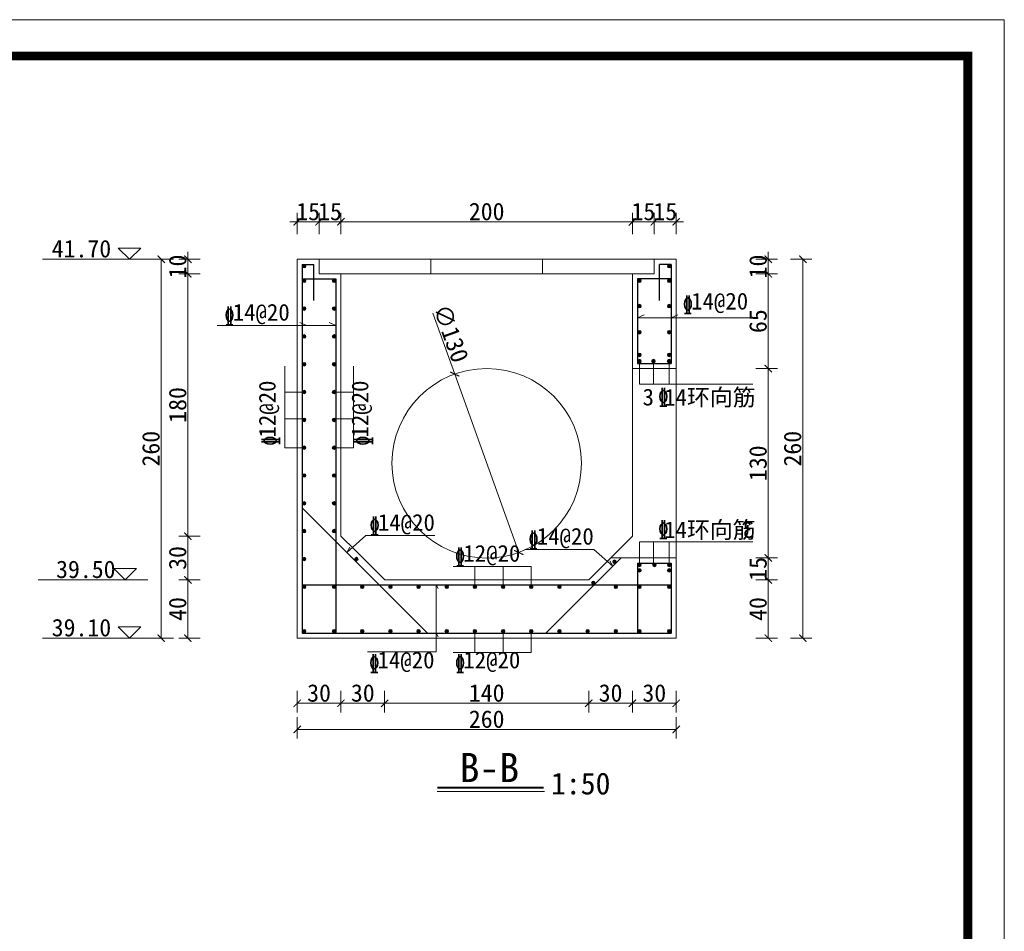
# Model space of a CAD drawing. Extents: x -13074 to 1448651, y 3648755 to 8081248.
# Tile 133 of 173: x 562943 to 563078, y 3858657 to 3858782. Entities that reach past the tile are written whole.
import ezdxf

# ---------------------------------------------------------------- set-up
doc = ezdxf.new("R2010")
doc.units = 0
doc.header["$PDMODE"] = 32
doc.header["$PDSIZE"] = 0.2
doc.layers.get('0').update_dxf_attribs({"linetype": 'CONTINUOUS'})
doc.layers.get('Defpoints').update_dxf_attribs({"linetype": 'CONTINUOUS'})
for name, color, linetype, lineweight in [('0.09标注线', 3, 'CONTINUOUS', 9), ('0.13填充', 8, 'CONTINUOUS', 9), ('0.30粗线', 7, 'CONTINUOUS', 30), ('0.30红', 1, 'CONTINUOUS', 30), ('SHEET', 1, 'CONTINUOUS', 15), ('文字', 7, 'CONTINUOUS', 15), ('新建路', 7, 'CONTINUOUS', 40)]:
    doc.layers.add(name, color=color, linetype=linetype, lineweight=lineweight)
doc.styles.add('-仿宋_GB2312', font='FangSong_GB2312.ttf')
doc.styles.add('CHX-1', font='tssdeng.shx', dxfattribs={"width": 0.7, "height": 300, "bigfont": 'atssdchn.shx'})
doc.dimstyles.new('zzzz STANDARD', dxfattribs={"dimtxt": 2.3, "dimasz": 1, "dimexe": 1.25, "dimexo": 1.5, "dimgap": 0.2, "dimtad": 1, "dimdec": 0, "dimlfac": 10, "dimzin": 0, "dimdsep": 46, "dimtxsty": '-仿宋_GB2312', "dimblk": 'ARCHTICK', "dimcen": 0.09, "dimadec": 0, "dimazin": 0, "dimtfac": 1, "dimtdec": 0, "dimtix": 1, "dimtmove": 2, "dimatfit": 3, "dimfxl": 1.7, "dimfxlon": 1, "dimtolj": 1, "dimtzin": 0, "dimlwd": 9, "dimlwe": 9, "dimarcsym": 0})

# ---------------------------------------------------------------- blocks, each defined once
blk = doc.blocks.new('_ARCHTICK')
at = {"color": 0, "linetype": 'ByBlock', "const_width": 0.15}
blk.add_lwpolyline([(-0.5, -0.5), (0.5, 0.5)], dxfattribs=at)
blk = doc.blocks.new('*D3068')
at = {"layer": 'Defpoints', "color": 0, "linetype": 'Continuous', "lineweight": 13}
for p in [(562981.02, 3858749.62), (562966.02, 3858747.62), (562984.02, 3858747.62)]:
    blk.add_point(p, dxfattribs=at)
at = {"layer": '新建路', "color": 0, "linetype": 'Continuous', "lineweight": 9}
for p, q in [((562966.02, 3858749.62), (562966.02, 3858750.62)), ((562967.72, 3858749.62), (562964.77, 3858749.62)), ((562966.02, 3858749.62), (562966.02, 3858747.62)), ((562967.72, 3858747.62), (562964.77, 3858747.62)), ((562966.02, 3858747.62), (562966.02, 3858746.62))]:
    blk.add_line(p, q, dxfattribs=at)
for p, rotation in [((562966.02, 3858749.62), 270), ((562966.02, 3858747.62), 90)]:
    blk.add_blockref('_ARCHTICK', p, dxfattribs=dict(at, rotation=rotation))
at = {"layer": '新建路', "color": 0, "linetype": 'Continuous', "lineweight": 13, "insert": (562964.62, 3858748.62), "char_height": 2.4, "attachment_point": 5, "rotation": 90, "style": '-仿宋_GB2312'}
blk.add_mtext('\\A1;10', dxfattribs=at)
blk = doc.blocks.new('*D3069')
at = {"layer": 'Defpoints', "color": 0, "linetype": 'Continuous', "lineweight": 13}
for p in [(562984.02, 3858747.62), (562966.02, 3858711.62), (562987.02, 3858711.62)]:
    blk.add_point(p, dxfattribs=at)
at = {"layer": '新建路', "color": 0, "linetype": 'Continuous', "lineweight": 9}
for p, q in [((562967.72, 3858747.62), (562964.77, 3858747.62)), ((562966.02, 3858747.62), (562966.02, 3858711.62)), ((562967.72, 3858711.62), (562964.77, 3858711.62))]:
    blk.add_line(p, q, dxfattribs=at)
for p, rotation in [((562966.02, 3858747.62), 90), ((562966.02, 3858711.62), 270)]:
    blk.add_blockref('_ARCHTICK', p, dxfattribs=dict(at, rotation=rotation))
at = {"layer": '新建路', "color": 0, "linetype": 'Continuous', "lineweight": 13, "insert": (562964.62, 3858729.62), "char_height": 2.4, "attachment_point": 5, "rotation": 90, "style": '-仿宋_GB2312'}
blk.add_mtext('\\A1;180', dxfattribs=at)
blk = doc.blocks.new('*D3070')
at = {"layer": 'Defpoints', "color": 0, "linetype": 'Continuous', "lineweight": 13}
for p in [(562987.02, 3858711.62), (562966.02, 3858705.62), (562993.02, 3858705.62)]:
    blk.add_point(p, dxfattribs=at)
at = {"layer": '新建路', "color": 0, "linetype": 'Continuous', "lineweight": 9}
for p, q in [((562967.72, 3858711.62), (562964.77, 3858711.62)), ((562966.02, 3858711.62), (562966.02, 3858705.62)), ((562967.72, 3858705.62), (562964.77, 3858705.62))]:
    blk.add_line(p, q, dxfattribs=at)
for p, rotation in [((562966.02, 3858711.62), 90), ((562966.02, 3858705.62), 270)]:
    blk.add_blockref('_ARCHTICK', p, dxfattribs=dict(at, rotation=rotation))
at = {"layer": '新建路', "color": 0, "linetype": 'Continuous', "lineweight": 13, "insert": (562964.62, 3858708.62), "char_height": 2.4, "attachment_point": 5, "rotation": 90, "style": '-仿宋_GB2312'}
blk.add_mtext('\\A1;30', dxfattribs=at)
blk = doc.blocks.new('*D3071')
at = {"layer": 'Defpoints', "color": 0, "linetype": 'Continuous', "lineweight": 13}
for p in [(562993.02, 3858705.62), (562966.02, 3858697.62), (562981.02, 3858697.62)]:
    blk.add_point(p, dxfattribs=at)
at = {"layer": '新建路', "color": 0, "linetype": 'Continuous', "lineweight": 9}
for p, q in [((562967.72, 3858705.62), (562964.77, 3858705.62)), ((562966.02, 3858705.62), (562966.02, 3858697.62)), ((562967.72, 3858697.62), (562964.77, 3858697.62))]:
    blk.add_line(p, q, dxfattribs=at)
for p, rotation in [((562966.02, 3858705.62), 90), ((562966.02, 3858697.62), 270)]:
    blk.add_blockref('_ARCHTICK', p, dxfattribs=dict(at, rotation=rotation))
at = {"layer": '新建路', "color": 0, "linetype": 'Continuous', "lineweight": 13, "insert": (562964.62, 3858701.62), "char_height": 2.4, "attachment_point": 5, "rotation": 90, "style": '-仿宋_GB2312'}
blk.add_mtext('\\A1;40', dxfattribs=at)
blk = doc.blocks.new('*D3073')
at = {"layer": 'Defpoints', "color": 0, "linetype": 'Continuous', "lineweight": 13}
for p in [(563027.02, 3858711.62), (563033.02, 3858697.62), (563027.02, 3858688.68)]:
    blk.add_point(p, dxfattribs=at)
at = {"layer": '新建路', "color": 0, "linetype": 'Continuous', "lineweight": 9}
for p, q in [((563027.02, 3858690.38), (563027.02, 3858687.43)), ((563033.02, 3858690.38), (563033.02, 3858687.43)), ((563033.02, 3858688.68), (563027.02, 3858688.68))]:
    blk.add_line(p, q, dxfattribs=at)
at = {"layer": '新建路', "color": 0, "linetype": 'Continuous', "lineweight": 9, "rotation": 180}
blk.add_blockref('_ARCHTICK', (563027.02, 3858688.68), dxfattribs=at)
at = {"layer": '新建路', "color": 0, "linetype": 'Continuous', "lineweight": 9}
blk.add_blockref('_ARCHTICK', (563033.02, 3858688.68), dxfattribs=at)
at = {"layer": '新建路', "color": 0, "linetype": 'Continuous', "lineweight": 13, "insert": (563030.02, 3858690.08), "char_height": 2.4, "attachment_point": 5, "style": '-仿宋_GB2312'}
blk.add_mtext('\\A1;30', dxfattribs=at)
blk = doc.blocks.new('*D3074')
at = {"layer": 'Defpoints', "color": 0, "linetype": 'Continuous', "lineweight": 13}
for p in [(563027.02, 3858711.62), (563021.02, 3858705.62), (563021.02, 3858688.68)]:
    blk.add_point(p, dxfattribs=at)
at = {"layer": '新建路', "color": 0, "linetype": 'Continuous', "lineweight": 9}
for p, q in [((563021.02, 3858690.38), (563021.02, 3858687.43)), ((563027.02, 3858690.38), (563027.02, 3858687.43)), ((563027.02, 3858688.68), (563021.02, 3858688.68))]:
    blk.add_line(p, q, dxfattribs=at)
at = {"layer": '新建路', "color": 0, "linetype": 'Continuous', "lineweight": 9, "rotation": 180}
blk.add_blockref('_ARCHTICK', (563021.02, 3858688.68), dxfattribs=at)
at = {"layer": '新建路', "color": 0, "linetype": 'Continuous', "lineweight": 9}
blk.add_blockref('_ARCHTICK', (563027.02, 3858688.68), dxfattribs=at)
at = {"layer": '新建路', "color": 0, "linetype": 'Continuous', "lineweight": 13, "insert": (563024.02, 3858690.08), "char_height": 2.4, "attachment_point": 5, "style": '-仿宋_GB2312'}
blk.add_mtext('\\A1;30', dxfattribs=at)
blk = doc.blocks.new('*D3075')
at = {"layer": 'Defpoints', "color": 0, "linetype": 'Continuous', "lineweight": 13}
for p in [(562993.02, 3858705.62), (563021.02, 3858705.62), (562993.02, 3858688.68)]:
    blk.add_point(p, dxfattribs=at)
at = {"layer": '新建路', "color": 0, "linetype": 'Continuous', "lineweight": 9}
for p, q in [((562993.02, 3858690.38), (562993.02, 3858687.43)), ((563021.02, 3858690.38), (563021.02, 3858687.43)), ((563021.02, 3858688.68), (562993.02, 3858688.68))]:
    blk.add_line(p, q, dxfattribs=at)
at = {"layer": '新建路', "color": 0, "linetype": 'Continuous', "lineweight": 9, "rotation": 180}
blk.add_blockref('_ARCHTICK', (562993.02, 3858688.68), dxfattribs=at)
at = {"layer": '新建路', "color": 0, "linetype": 'Continuous', "lineweight": 9}
blk.add_blockref('_ARCHTICK', (563021.02, 3858688.68), dxfattribs=at)
at = {"layer": '新建路', "color": 0, "linetype": 'Continuous', "lineweight": 13, "insert": (563007.02, 3858690.08), "char_height": 2.4, "attachment_point": 5, "style": '-仿宋_GB2312'}
blk.add_mtext('\\A1;140', dxfattribs=at)
blk = doc.blocks.new('*D3076')
at = {"layer": 'Defpoints', "color": 0, "linetype": 'Continuous', "lineweight": 13}
for p in [(562987.02, 3858711.62), (562993.02, 3858705.62), (562987.02, 3858688.68)]:
    blk.add_point(p, dxfattribs=at)
at = {"layer": '新建路', "color": 0, "linetype": 'Continuous', "lineweight": 9}
for p, q in [((562987.02, 3858690.38), (562987.02, 3858687.43)), ((562993.02, 3858690.38), (562993.02, 3858687.43)), ((562993.02, 3858688.68), (562987.02, 3858688.68))]:
    blk.add_line(p, q, dxfattribs=at)
at = {"layer": '新建路', "color": 0, "linetype": 'Continuous', "lineweight": 9, "rotation": 180}
blk.add_blockref('_ARCHTICK', (562987.02, 3858688.68), dxfattribs=at)
at = {"layer": '新建路', "color": 0, "linetype": 'Continuous', "lineweight": 9}
blk.add_blockref('_ARCHTICK', (562993.02, 3858688.68), dxfattribs=at)
at = {"layer": '新建路', "color": 0, "linetype": 'Continuous', "lineweight": 13, "insert": (562990.02, 3858690.08), "char_height": 2.4, "attachment_point": 5, "style": '-仿宋_GB2312'}
blk.add_mtext('\\A1;30', dxfattribs=at)
blk = doc.blocks.new('*D3077')
at = {"layer": 'Defpoints', "color": 0, "linetype": 'Continuous', "lineweight": 13}
for p in [(562987.02, 3858711.62), (562981.02, 3858697.62), (562981.02, 3858688.68)]:
    blk.add_point(p, dxfattribs=at)
at = {"layer": '新建路', "color": 0, "linetype": 'Continuous', "lineweight": 9}
for p, q in [((562981.02, 3858690.38), (562981.02, 3858687.43)), ((562987.02, 3858690.38), (562987.02, 3858687.43)), ((562987.02, 3858688.68), (562981.02, 3858688.68))]:
    blk.add_line(p, q, dxfattribs=at)
at = {"layer": '新建路', "color": 0, "linetype": 'Continuous', "lineweight": 9, "rotation": 180}
blk.add_blockref('_ARCHTICK', (562981.02, 3858688.68), dxfattribs=at)
at = {"layer": '新建路', "color": 0, "linetype": 'Continuous', "lineweight": 9}
blk.add_blockref('_ARCHTICK', (562987.02, 3858688.68), dxfattribs=at)
at = {"layer": '新建路', "color": 0, "linetype": 'Continuous', "lineweight": 13, "insert": (562984.02, 3858690.08), "char_height": 2.4, "attachment_point": 5, "style": '-仿宋_GB2312'}
blk.add_mtext('\\A1;30', dxfattribs=at)
blk = doc.blocks.new('*D3078')
at = {"layer": 'Defpoints', "color": 0, "linetype": 'Continuous', "lineweight": 13}
for p in [(562981.02, 3858697.62), (563033.02, 3858697.62), (563033.02, 3858685.09)]:
    blk.add_point(p, dxfattribs=at)
at = {"layer": '新建路', "color": 0, "linetype": 'Continuous', "lineweight": 9}
for p, q in [((562981.02, 3858686.79), (562981.02, 3858683.84)), ((563033.02, 3858686.79), (563033.02, 3858683.84)), ((562981.02, 3858685.09), (563033.02, 3858685.09))]:
    blk.add_line(p, q, dxfattribs=at)
at = {"layer": '新建路', "color": 0, "linetype": 'Continuous', "lineweight": 9, "rotation": 180}
blk.add_blockref('_ARCHTICK', (562981.02, 3858685.09), dxfattribs=at)
at = {"layer": '新建路', "color": 0, "linetype": 'Continuous', "lineweight": 9}
blk.add_blockref('_ARCHTICK', (563033.02, 3858685.09), dxfattribs=at)
at = {"layer": '新建路', "color": 0, "linetype": 'Continuous', "lineweight": 13, "insert": (563007.02, 3858686.49), "char_height": 2.4, "attachment_point": 5, "style": '-仿宋_GB2312'}
blk.add_mtext('\\A1;260', dxfattribs=at)
blk = doc.blocks.new('*D3079')
at = {"layer": 'Defpoints', "color": 0, "linetype": 'Continuous', "lineweight": 13}
for p in [(563030.02, 3858754.75), (563030.02, 3858749.62), (563033.02, 3858749.62)]:
    blk.add_point(p, dxfattribs=at)
at = {"layer": '新建路', "color": 0, "linetype": 'Continuous', "lineweight": 9}
for p, q in [((563030.02, 3858753.05), (563030.02, 3858756)), ((563033.02, 3858753.05), (563033.02, 3858756)), ((563030.02, 3858754.75), (563029.02, 3858754.75)), ((563033.02, 3858754.75), (563030.02, 3858754.75)), ((563033.02, 3858754.75), (563034.02, 3858754.75))]:
    blk.add_line(p, q, dxfattribs=at)
blk.add_blockref('_ARCHTICK', (563030.02, 3858754.75), dxfattribs=at)
at = {"layer": '新建路', "color": 0, "linetype": 'Continuous', "lineweight": 9, "rotation": 180}
blk.add_blockref('_ARCHTICK', (563033.02, 3858754.75), dxfattribs=at)
at = {"layer": '新建路', "color": 0, "linetype": 'Continuous', "lineweight": 13, "insert": (563031.52, 3858756.15), "char_height": 2.4, "attachment_point": 5, "style": '-仿宋_GB2312'}
blk.add_mtext('\\A1;15', dxfattribs=at)
blk = doc.blocks.new('*D3080')
at = {"layer": 'Defpoints', "color": 0, "linetype": 'Continuous', "lineweight": 13}
for p in [(563027.02, 3858754.75), (563030.02, 3858749.62), (563027.02, 3858747.62)]:
    blk.add_point(p, dxfattribs=at)
at = {"layer": '新建路', "color": 0, "linetype": 'Continuous', "lineweight": 9}
for p, q in [((563027.02, 3858753.05), (563027.02, 3858756)), ((563030.02, 3858753.05), (563030.02, 3858756)), ((563027.02, 3858754.75), (563026.02, 3858754.75)), ((563030.02, 3858754.75), (563027.02, 3858754.75)), ((563030.02, 3858754.75), (563031.02, 3858754.75))]:
    blk.add_line(p, q, dxfattribs=at)
blk.add_blockref('_ARCHTICK', (563027.02, 3858754.75), dxfattribs=at)
at = {"layer": '新建路', "color": 0, "linetype": 'Continuous', "lineweight": 9, "rotation": 180}
blk.add_blockref('_ARCHTICK', (563030.02, 3858754.75), dxfattribs=at)
at = {"layer": '新建路', "color": 0, "linetype": 'Continuous', "lineweight": 13, "insert": (563028.52, 3858756.15), "char_height": 2.4, "attachment_point": 5, "style": '-仿宋_GB2312'}
blk.add_mtext('\\A1;15', dxfattribs=at)
blk = doc.blocks.new('*D3081')
at = {"layer": 'Defpoints', "color": 0, "linetype": 'Continuous', "lineweight": 13}
for p in [(562987.02, 3858754.75), (562987.02, 3858747.62), (563027.02, 3858747.62)]:
    blk.add_point(p, dxfattribs=at)
at = {"layer": '新建路', "color": 0, "linetype": 'Continuous', "lineweight": 9}
for p, q in [((562987.02, 3858753.05), (562987.02, 3858756)), ((563027.02, 3858753.05), (563027.02, 3858756)), ((563027.02, 3858754.75), (562987.02, 3858754.75))]:
    blk.add_line(p, q, dxfattribs=at)
at = {"layer": '新建路', "color": 0, "linetype": 'Continuous', "lineweight": 9, "rotation": 180}
blk.add_blockref('_ARCHTICK', (562987.02, 3858754.75), dxfattribs=at)
at = {"layer": '新建路', "color": 0, "linetype": 'Continuous', "lineweight": 9}
blk.add_blockref('_ARCHTICK', (563027.02, 3858754.75), dxfattribs=at)
at = {"layer": '新建路', "color": 0, "linetype": 'Continuous', "lineweight": 13, "insert": (563007.02, 3858756.15), "char_height": 2.4, "attachment_point": 5, "style": '-仿宋_GB2312'}
blk.add_mtext('\\A1;200', dxfattribs=at)
blk = doc.blocks.new('*D3082')
at = {"layer": 'Defpoints', "color": 0, "linetype": 'Continuous', "lineweight": 13}
for p in [(562984.02, 3858754.75), (562984.02, 3858749.62), (562987.02, 3858747.62)]:
    blk.add_point(p, dxfattribs=at)
at = {"layer": '新建路', "color": 0, "linetype": 'Continuous', "lineweight": 9}
for p, q in [((562984.02, 3858753.05), (562984.02, 3858756)), ((562987.02, 3858753.05), (562987.02, 3858756)), ((562984.02, 3858754.75), (562983.02, 3858754.75)), ((562987.02, 3858754.75), (562984.02, 3858754.75)), ((562987.02, 3858754.75), (562988.02, 3858754.75))]:
    blk.add_line(p, q, dxfattribs=at)
blk.add_blockref('_ARCHTICK', (562984.02, 3858754.75), dxfattribs=at)
at = {"layer": '新建路', "color": 0, "linetype": 'Continuous', "lineweight": 9, "rotation": 180}
blk.add_blockref('_ARCHTICK', (562987.02, 3858754.75), dxfattribs=at)
at = {"layer": '新建路', "color": 0, "linetype": 'Continuous', "lineweight": 13, "insert": (562985.52, 3858756.15), "char_height": 2.4, "attachment_point": 5, "style": '-仿宋_GB2312'}
blk.add_mtext('\\A1;15', dxfattribs=at)
blk = doc.blocks.new('*D3083')
at = {"layer": 'Defpoints', "color": 0, "linetype": 'Continuous', "lineweight": 13}
for p in [(562981.02, 3858754.75), (562981.02, 3858749.62), (562984.02, 3858749.62)]:
    blk.add_point(p, dxfattribs=at)
at = {"layer": '新建路', "color": 0, "linetype": 'Continuous', "lineweight": 9}
for p, q in [((562981.02, 3858753.05), (562981.02, 3858756)), ((562984.02, 3858753.05), (562984.02, 3858756)), ((562981.02, 3858754.75), (562980.02, 3858754.75)), ((562984.02, 3858754.75), (562981.02, 3858754.75)), ((562984.02, 3858754.75), (562985.02, 3858754.75))]:
    blk.add_line(p, q, dxfattribs=at)
blk.add_blockref('_ARCHTICK', (562981.02, 3858754.75), dxfattribs=at)
at = {"layer": '新建路', "color": 0, "linetype": 'Continuous', "lineweight": 9, "rotation": 180}
blk.add_blockref('_ARCHTICK', (562984.02, 3858754.75), dxfattribs=at)
at = {"layer": '新建路', "color": 0, "linetype": 'Continuous', "lineweight": 13, "insert": (562982.52, 3858756.15), "char_height": 2.4, "attachment_point": 5, "style": '-仿宋_GB2312'}
blk.add_mtext('\\A1;15', dxfattribs=at)
blk = doc.blocks.new('*D3084')
at = {"layer": 'Defpoints', "color": 0, "linetype": 'Continuous', "lineweight": 13}
for p in [(563033.02, 3858749.62), (563030.02, 3858747.62), (563045.66, 3858747.62)]:
    blk.add_point(p, dxfattribs=at)
at = {"layer": '新建路', "color": 0, "linetype": 'Continuous', "lineweight": 9}
for p, q in [((563045.66, 3858749.62), (563045.66, 3858750.62)), ((563043.96, 3858749.62), (563046.91, 3858749.62)), ((563045.66, 3858749.62), (563045.66, 3858747.62)), ((563043.96, 3858747.62), (563046.91, 3858747.62)), ((563045.66, 3858747.62), (563045.66, 3858746.62))]:
    blk.add_line(p, q, dxfattribs=at)
for p, rotation in [((563045.66, 3858749.62), 270), ((563045.66, 3858747.62), 90)]:
    blk.add_blockref('_ARCHTICK', p, dxfattribs=dict(at, rotation=rotation))
at = {"layer": '新建路', "color": 0, "linetype": 'Continuous', "lineweight": 13, "insert": (563044.26, 3858748.62), "char_height": 2.4, "attachment_point": 5, "rotation": 90, "style": '-仿宋_GB2312'}
blk.add_mtext('\\A1;10', dxfattribs=at)
blk = doc.blocks.new('*D3085')
at = {"layer": 'Defpoints', "color": 0, "linetype": 'Continuous', "lineweight": 13}
for p in [(563030.02, 3858747.62), (563033.02, 3858734.62), (563045.66, 3858734.62)]:
    blk.add_point(p, dxfattribs=at)
at = {"layer": '新建路', "color": 0, "linetype": 'Continuous', "lineweight": 9}
for p, q in [((563043.96, 3858747.62), (563046.91, 3858747.62)), ((563045.66, 3858747.62), (563045.66, 3858734.62)), ((563043.96, 3858734.62), (563046.91, 3858734.62))]:
    blk.add_line(p, q, dxfattribs=at)
for p, rotation in [((563045.66, 3858747.62), 90), ((563045.66, 3858734.62), 270)]:
    blk.add_blockref('_ARCHTICK', p, dxfattribs=dict(at, rotation=rotation))
at = {"layer": '新建路', "color": 0, "linetype": 'Continuous', "lineweight": 13, "insert": (563044.26, 3858741.12), "char_height": 2.4, "attachment_point": 5, "rotation": 90, "style": '-仿宋_GB2312'}
blk.add_mtext('\\A1;65', dxfattribs=at)
blk = doc.blocks.new('*D3086')
at = {"layer": 'Defpoints', "color": 0, "linetype": 'Continuous', "lineweight": 13}
for p in [(563033.02, 3858734.62), (563027.02, 3858708.63), (563045.66, 3858708.63)]:
    blk.add_point(p, dxfattribs=at)
at = {"layer": '新建路', "color": 0, "linetype": 'Continuous', "lineweight": 9}
for p, q in [((563043.96, 3858734.62), (563046.91, 3858734.62)), ((563045.66, 3858734.62), (563045.66, 3858708.63)), ((563043.96, 3858708.63), (563046.91, 3858708.63))]:
    blk.add_line(p, q, dxfattribs=at)
for p, rotation in [((563045.66, 3858734.62), 90), ((563045.66, 3858708.63), 270)]:
    blk.add_blockref('_ARCHTICK', p, dxfattribs=dict(at, rotation=rotation))
at = {"layer": '新建路', "color": 0, "linetype": 'Continuous', "lineweight": 13, "insert": (563044.26, 3858721.62), "char_height": 2.4, "attachment_point": 5, "rotation": 90, "style": '-仿宋_GB2312'}
blk.add_mtext('\\A1;130', dxfattribs=at)
blk = doc.blocks.new('*D3087')
at = {"layer": 'Defpoints', "color": 0, "linetype": 'Continuous', "lineweight": 13}
for p in [(563027.02, 3858708.63), (563021.02, 3858705.62), (563045.66, 3858705.62)]:
    blk.add_point(p, dxfattribs=at)
at = {"layer": '新建路', "color": 0, "linetype": 'Continuous', "lineweight": 9}
for p, q in [((563045.66, 3858708.63), (563045.66, 3858709.63)), ((563043.96, 3858708.63), (563046.91, 3858708.63)), ((563045.66, 3858708.63), (563045.66, 3858705.62)), ((563043.96, 3858705.62), (563046.91, 3858705.62)), ((563045.66, 3858705.62), (563045.66, 3858704.62))]:
    blk.add_line(p, q, dxfattribs=at)
for p, rotation in [((563045.66, 3858708.63), 270), ((563045.66, 3858705.62), 90)]:
    blk.add_blockref('_ARCHTICK', p, dxfattribs=dict(at, rotation=rotation))
at = {"layer": '新建路', "color": 0, "linetype": 'Continuous', "lineweight": 13, "insert": (563044.26, 3858707.12), "char_height": 2.4, "attachment_point": 5, "rotation": 90, "style": '-仿宋_GB2312'}
blk.add_mtext('\\A1;15', dxfattribs=at)
blk = doc.blocks.new('*D3088')
at = {"layer": 'Defpoints', "color": 0, "linetype": 'Continuous', "lineweight": 13}
for p in [(563021.02, 3858705.62), (563033.02, 3858697.62), (563045.66, 3858697.62)]:
    blk.add_point(p, dxfattribs=at)
at = {"layer": '新建路', "color": 0, "linetype": 'Continuous', "lineweight": 9}
for p, q in [((563043.96, 3858705.62), (563046.91, 3858705.62)), ((563045.66, 3858705.62), (563045.66, 3858697.62)), ((563043.96, 3858697.62), (563046.91, 3858697.62))]:
    blk.add_line(p, q, dxfattribs=at)
for p, rotation in [((563045.66, 3858705.62), 90), ((563045.66, 3858697.62), 270)]:
    blk.add_blockref('_ARCHTICK', p, dxfattribs=dict(at, rotation=rotation))
at = {"layer": '新建路', "color": 0, "linetype": 'Continuous', "lineweight": 13, "insert": (563044.26, 3858701.62), "char_height": 2.4, "attachment_point": 5, "rotation": 90, "style": '-仿宋_GB2312'}
blk.add_mtext('\\A1;40', dxfattribs=at)
blk = doc.blocks.new('*D3067')
at = {"layer": 'Defpoints', "color": 0, "linetype": 'Continuous', "lineweight": 13}
for p in [(563002.64, 3858733.85), (563011.41, 3858709.38)]:
    blk.add_point(p, dxfattribs=at)
at = {"layer": '新建路', "color": 0, "linetype": 'Continuous', "lineweight": 9}
for p in [(562999.64, 3858742.2), (563011.41, 3858709.38)]:
    blk.add_line(p, (563002.64, 3858733.85), dxfattribs=at)
for p, rotation in [((563002.64, 3858733.85), 289.7326958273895), ((563011.41, 3858709.38), 109.7326958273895)]:
    blk.add_blockref('_ARCHTICK', p, dxfattribs=dict(at, rotation=rotation))
at = {"layer": '新建路', "color": 0, "linetype": 'Continuous', "lineweight": 13, "insert": (563002.12, 3858739.44), "char_height": 2.4, "attachment_point": 5, "rotation": 289.7327, "style": '-仿宋_GB2312'}
blk.add_mtext('\\A1;∅130', dxfattribs=at)

msp = doc.modelspace()

# ---------------------------------------------------------------- hatches: boundary and pattern name
at = {"layer": '0.13填充', "ltscale": 0.005}
for points in [[(562981.725, 3858748.665, 1), (562982.225, 3858748.665, 1)], [(563032.325, 3858748.665, -1), (563031.825, 3858748.665, -1)], [(562981.725, 3858746.665, 1), (562982.225, 3858746.665, 1)], [(562986.325, 3858746.665, -1), (562985.825, 3858746.665, -1)], [(563027.725, 3858746.665, 1), (563028.225, 3858746.665, 1)], [(563032.325, 3858746.665, -1), (563031.825, 3858746.665, -1)], [(563027.725, 3858743.185, 1), (563028.225, 3858743.185, 1)], [(563032.325, 3858743.185, -1), (563031.825, 3858743.185, -1)], [(562981.725, 3858742.847, 1), (562982.225, 3858742.847, 1)], [(562986.325, 3858742.847, -1), (562985.825, 3858742.847, -1)], [(562981.725, 3858739.028, 1), (562982.225, 3858739.028, 1)], [(562986.325, 3858739.028, -1), (562985.825, 3858739.028, -1)], [(563027.725, 3858739.605, 1), (563028.225, 3858739.605, 1)], [(563032.325, 3858739.605, -1), (563031.825, 3858739.605, -1)], [(563027.725, 3858736.482, 1), (563028.225, 3858736.482, 1)], [(563032.325, 3858736.482, -1), (563031.825, 3858736.482, -1)], [(562981.725, 3858735.21, 1), (562982.225, 3858735.21, 1)], [(562986.325, 3858735.21, -1), (562985.825, 3858735.21, -1)], [(563027.725, 3858735.642, 1), (563028.225, 3858735.642, 1)], [(563029.654, 3858735.642, 1), (563030.154, 3858735.642, 1)], [(563031.798, 3858735.642, 1), (563032.298, 3858735.642, 1)], [(562981.725, 3858731.392, 1), (562982.225, 3858731.392, 1)], [(562986.325, 3858731.392, -1), (562985.825, 3858731.392, -1)], [(562981.725, 3858727.574, 1), (562982.225, 3858727.574, 1)], [(562986.325, 3858727.574, -1), (562985.825, 3858727.574, -1)], [(562981.725, 3858723.756, 1), (562982.225, 3858723.756, 1)], [(562986.325, 3858723.756, -1), (562985.825, 3858723.756, -1)], [(562981.725, 3858719.938, 1), (562982.225, 3858719.938, 1)], [(562986.325, 3858719.938, -1), (562985.825, 3858719.938, -1)], [(562981.725, 3858716.12, 1), (562982.225, 3858716.12, 1)], [(562986.325, 3858716.12, -1), (562985.825, 3858716.12, -1)], [(562981.725, 3858712.301, 1), (562982.225, 3858712.301, 1)], [(562986.325, 3858712.301, -1), (562985.825, 3858712.301, -1)], [(562981.725, 3858708.483, 1), (562982.225, 3858708.483, 1)], [(562989.386, 3858708.476, -1), (562988.886, 3858708.476, -1)], [(563024.309, 3858708.094, 1), (563024.809, 3858708.094, 1)], [(563027.725, 3858707.665, 1), (563028.225, 3858707.665, 1)], [(563027.725, 3858707.665, 1), (563028.225, 3858707.665, 1)], [(563027.725, 3858706.92, 1), (563028.225, 3858706.92, 1)], [(563029.782, 3858707.665, 1), (563030.282, 3858707.665, 1)], [(563032.325, 3858707.665, -1), (563031.825, 3858707.665, -1)], [(563032.325, 3858707.665, -1), (563031.825, 3858707.665, -1)], [(563032.325, 3858706.92, -1), (563031.825, 3858706.92, -1)], [(563021.4, 3858705.195, 1), (563021.9, 3858705.195, 1)], [(562981.725, 3858704.665, 1), (562982.225, 3858704.665, 1)], [(562986.325, 3858704.665, -1), (562985.825, 3858704.665, -1)], [(562990.192, 3858704.665, -1), (562989.692, 3858704.665, -1)], [(562994.058, 3858704.665, -1), (562993.558, 3858704.665, -1)], [(562997.925, 3858704.665, -1), (562997.425, 3858704.665, -1)], [(563001.792, 3858704.665, -1), (563001.292, 3858704.665, -1)], [(563005.658, 3858704.665, -1), (563005.158, 3858704.665, -1)], [(563009.525, 3858704.665, -1), (563009.025, 3858704.665, -1)], [(563013.391, 3858704.665, -1), (563012.891, 3858704.665, -1)], [(563017.258, 3858704.665, -1), (563016.758, 3858704.665, -1)], [(563024.491, 3858704.665, 1), (563024.991, 3858704.665, 1)], [(563027.725, 3858704.665, 1), (563028.225, 3858704.665, 1)], [(563032.325, 3858704.665, -1), (563031.825, 3858704.665, -1)], [(562981.725, 3858698.565, -1), (562982.225, 3858698.565, -1)], [(562986.325, 3858698.565, 1), (562985.825, 3858698.565, 1)], [(562990.192, 3858698.565, 1), (562989.692, 3858698.565, 1)], [(562994.058, 3858698.565, 1), (562993.558, 3858698.565, 1)], [(562997.925, 3858698.565, 1), (562997.425, 3858698.565, 1)], [(563001.792, 3858698.565, 1), (563001.292, 3858698.565, 1)], [(563005.658, 3858698.565, 1), (563005.158, 3858698.565, 1)], [(563009.525, 3858698.565, 1), (563009.025, 3858698.565, 1)], [(563013.391, 3858698.565, 1), (563012.891, 3858698.565, 1)], [(563017.258, 3858698.565, 1), (563016.758, 3858698.565, 1)], [(563021.125, 3858698.565, 1), (563020.625, 3858698.565, 1)], [(563024.491, 3858698.565, -1), (563024.991, 3858698.565, -1)], [(563027.725, 3858698.565, -1), (563028.225, 3858698.565, -1)], [(563032.325, 3858698.565, 1), (563031.825, 3858698.565, 1)]]:
    msp.add_hatch(color=4, dxfattribs=at).paths.add_polyline_path(points)

# ---------------------------------------------------------------- linework, layer by layer
at = {"layer": '0.09标注线'}
for p, q in [((562958.013, 3858749.615), (562956.474, 3858751.154)), ((562959.552, 3858751.154), (562956.474, 3858751.154)), ((562959.552, 3858751.154), (562958.013, 3858749.615)), ((562957.415, 3858705.615), (562955.877, 3858707.154)), ((562958.954, 3858707.154), (562955.877, 3858707.154)), ((562958.954, 3858707.154), (562957.415, 3858705.615)), ((562958.013, 3858697.615), (562956.474, 3858699.154)), ((562959.552, 3858699.154), (562956.474, 3858699.154)), ((562959.552, 3858699.154), (562958.013, 3858697.615))]:
    msp.add_line(p, q, dxfattribs=at)
at = {"layer": '0.09标注线', "linetype": 'Continuous', "lineweight": 13}
for p, q in [((563027.725, 3858741.592), (563028.646, 3858741.968, -0.06)), ((563032.325, 3858741.592), (563033.246, 3858741.968, -0.06)), ((562982.316, 3858740.536), (562981.395, 3858740.912, -0.06)), ((562986.325, 3858740.536), (562985.404, 3858740.912, -0.06)), ((563027.975, 3858735.642), (563027.975, 3858732.462)), ((563029.904, 3858735.642), (563029.904, 3858732.462)), ((563032.048, 3858735.642), (563032.048, 3858732.462)), ((563027.975, 3858707.665), (563027.975, 3858710.845)), ((563029.904, 3858707.665), (563029.904, 3858710.845)), ((563032.048, 3858707.665), (563032.048, 3858710.845))]:
    msp.add_line(p, q, dxfattribs=at)
at = {"layer": '0.09标注线', "color": 3}
for p, q in [((562970.054, 3858740.536), (562986.325, 3858740.536)), ((563043.996, 3858741.592), (563027.725, 3858741.592)), ((562979.32, 3858723.756), (562979.32, 3858734.958)), ((562988.729, 3858723.756), (562988.729, 3858734.958)), ((563043.558, 3858732.462), (563027.975, 3858732.462)), ((562979.32, 3858731.392), (562981.975, 3858731.392)), ((562988.729, 3858731.392), (562986.075, 3858731.392)), ((562979.32, 3858727.724), (562981.975, 3858727.724)), ((562988.729, 3858727.724), (562986.075, 3858727.724)), ((562979.32, 3858723.756), (562981.975, 3858723.756)), ((562988.729, 3858723.756), (562986.075, 3858723.756)), ((562990.444, 3858711.708, 2.88), (562987.837, 3858709.389)), ((562990.444, 3858711.708, 2.88), (562999.903, 3858711.708, 2.88)), ((563043.558, 3858710.845), (563027.975, 3858710.845)), ((563021.704, 3858709.806, 2.88), (563012.245, 3858709.806, 2.88)), ((563021.704, 3858709.806, 2.88), (563024.311, 3858707.487)), ((563013.123, 3858707.472), (563002.423, 3858707.472)), ((563005.408, 3858707.472), (563005.408, 3858704.567)), ((563009.275, 3858707.472), (563009.275, 3858704.567)), ((563013.123, 3858707.472), (563013.123, 3858704.817)), ((563000.11, 3858695.734), (563000.11, 3858704.915)), ((563000.11, 3858704.915), (563000.345, 3858704.421, -0.143)), ((563005.408, 3858695.661), (563005.408, 3858698.566)), ((563009.275, 3858695.661), (563009.275, 3858698.566)), ((563000.11, 3858698.297), (563000.345, 3858697.803, -0.143)), ((563013.123, 3858695.661), (563013.123, 3858698.316)), ((563000.11, 3858695.734), (562990.651, 3858695.734)), ((563013.123, 3858695.661), (563002.423, 3858695.661))]:
    msp.add_line(p, q, dxfattribs=at)
at = {"layer": '0.09标注线', "linetype": 'Continuous', "lineweight": 13}
msp.add_circle((563007.025, 3858721.615), 13, dxfattribs=at)
at = {"layer": '0.13填充', "ltscale": 0.005}
for p, q in [((562987.837, 3858709.389), (562988.249, 3858710.119)), ((563024.311, 3858707.487), (563023.899, 3858708.217)), ((563000.215, 3858676.59), (563014.945, 3858676.59))]:
    msp.add_line(p, q, dxfattribs=at)
at = {"layer": '0.13填充', "lineweight": 40, "ltscale": 0.005}
msp.add_line((563000.27, 3858677.12), (563014.811, 3858677.12), dxfattribs=at)
at = {"layer": '0.13填充', "color": 4, "ltscale": 0.005}
for centre in [(562981.975, 3858748.665), (563032.075, 3858748.665), (562981.975, 3858746.665), (562986.075, 3858746.665), (563027.975, 3858746.665), (563032.075, 3858746.665), (563027.975, 3858743.185), (563032.075, 3858743.185), (562981.975, 3858742.847), (562986.075, 3858742.847), (562981.975, 3858739.028), (562986.075, 3858739.028), (563027.975, 3858739.605), (563032.075, 3858739.605), (563027.975, 3858736.482), (563032.075, 3858736.482), (562981.975, 3858735.21), (562986.075, 3858735.21), (563027.975, 3858735.642), (563029.904, 3858735.642), (563032.048, 3858735.642), (562981.975, 3858731.392), (562986.075, 3858731.392), (562981.975, 3858727.574), (562986.075, 3858727.574), (562981.975, 3858723.756), (562986.075, 3858723.756), (562981.975, 3858719.938), (562986.075, 3858719.938), (562981.975, 3858716.12), (562986.075, 3858716.12), (562981.975, 3858712.301), (562986.075, 3858712.301), (562981.975, 3858708.483), (562989.136, 3858708.476), (563024.559, 3858708.094), (563027.975, 3858707.665), (563027.975, 3858707.665), (563027.975, 3858706.92), (563030.032, 3858707.665), (563032.075, 3858707.665), (563032.075, 3858707.665), (563032.075, 3858706.92), (563021.65, 3858705.195), (562981.975, 3858704.665), (562986.075, 3858704.665), (562989.942, 3858704.665), (562993.808, 3858704.665), (562997.675, 3858704.665), (563001.542, 3858704.665), (563005.408, 3858704.665), (563009.275, 3858704.665), (563013.141, 3858704.665), (563017.008, 3858704.665), (563024.741, 3858704.665), (563027.975, 3858704.665), (563032.075, 3858704.665), (562981.975, 3858698.565), (562986.075, 3858698.565), (562989.942, 3858698.565), (562993.808, 3858698.565), (562997.675, 3858698.565), (563001.542, 3858698.565), (563005.408, 3858698.565), (563009.275, 3858698.565), (563013.141, 3858698.565), (563017.008, 3858698.565), (563020.875, 3858698.565), (563024.741, 3858698.565), (563027.975, 3858698.565), (563032.075, 3858698.565)]:
    msp.add_circle(centre, 0.25, dxfattribs=at)
at = {"layer": '0.30粗线', "lineweight": 13}
for p, q in [((563033.025, 3858749.615), (562981.025, 3858749.615)), ((562981.025, 3858697.615), (562981.025, 3858749.615)), ((562984.025, 3858747.615), (562984.025, 3858749.615)), ((562999.358, 3858747.615), (562999.358, 3858749.615)), ((563014.692, 3858747.615), (563014.692, 3858749.615)), ((563030.025, 3858747.615), (563030.025, 3858749.615)), ((563033.025, 3858749.615), (563033.025, 3858697.615)), ((563030.025, 3858747.615), (562984.025, 3858747.615)), ((562987.025, 3858747.615), (562987.025, 3858711.615)), ((563027.025, 3858711.615), (563027.025, 3858747.615)), ((563027.025, 3858734.615), (563033.025, 3858734.615)), ((562987.025, 3858711.615), (562989.01, 3858709.63)), ((563027.025, 3858711.615), (563021.025, 3858705.615)), ((562993.025, 3858705.615), (562989.01, 3858709.63)), ((563024.04, 3858708.63), (563033.025, 3858708.63)), ((563021.025, 3858705.615), (562993.025, 3858705.615)), ((563033.025, 3858697.615), (562981.025, 3858697.615))]:
    msp.add_line(p, q, dxfattribs=at)
at = {"layer": '0.30红'}
for p, q in [((562981.725, 3858748.915), (562981.725, 3858698.315)), ((562981.725, 3858748.915), (562983.325, 3858748.915)), ((562983.325, 3858743.955), (562983.325, 3858748.915)), ((563032.325, 3858748.915), (563030.725, 3858748.915)), ((563030.725, 3858743.955), (563030.725, 3858748.915)), ((563032.325, 3858748.915), (563032.325, 3858735.315)), ((562981.725, 3858746.915), (562986.325, 3858746.915)), ((562986.325, 3858746.915), (562986.325, 3858698.315)), ((563032.325, 3858746.915), (563027.725, 3858746.915)), ((563027.725, 3858746.915), (563027.725, 3858735.315)), ((563027.725, 3858735.315), (563032.325, 3858735.315)), ((562981.725, 3858715.501), (562998.911, 3858698.315)), ((563025.454, 3858708.63), (563015.139, 3858698.315)), ((563027.725, 3858707.93), (563027.725, 3858698.315)), ((563027.725, 3858707.93), (563032.325, 3858707.93)), ((563032.325, 3858707.93), (563032.325, 3858698.315)), ((562981.725, 3858704.915), (563032.325, 3858704.915)), ((562981.725, 3858698.315), (563032.325, 3858698.315))]:
    msp.add_line(p, q, dxfattribs=at)
at = {"layer": 'SHEET', "color": 7}
msp.add_lwpolyline([(563078.047, 3858485.489), (562658.047, 3858485.489), (562658.047, 3858782.489), (563078.047, 3858782.489)], close=True, dxfattribs=at)
at = {"layer": 'SHEET', "color": 7, "const_width": 1.2}
msp.add_lwpolyline([(562683.047, 3858777.489), (563073.047, 3858777.489), (563073.047, 3858490.489), (562683.047, 3858490.489)], close=True, dxfattribs=at)
at = {"layer": '新建路', "color": 3, "linetype": 'Continuous', "lineweight": 13}
for p, q in [((562946.083, 3858749.615), (562961.109, 3858749.615)), ((562945.486, 3858705.615), (562960.511, 3858705.615)), ((562946.083, 3858697.615), (562961.109, 3858697.615))]:
    msp.add_line(p, q, dxfattribs=at)

# ---------------------------------------------------------------- texts
at = {"layer": '0.09标注线', "char_height": 2.4, "width": 12.60969, "attachment_point": 1, "style": '-仿宋_GB2312'}
for s, insert in [('41.70', (562947.335, 3858752.266)), ('39.50', (562947.933, 3858708.266)), ('39.10', (562947.335, 3858700.266))]:
    msp.add_mtext(s, dxfattribs=dict(at, insert=insert))
at = {"layer": '0.09标注线', "color": 3, "char_height": 2.3, "width": 17.07403, "attachment_point": 9, "style": '-仿宋_GB2312'}
for s, insert in [('14@20', (563042.902, 3858742.212, -2.88)), ('14@20', (562980, 3858740.687, -2.88)), ('3', (563029.978, 3858729.519, -2.88)), ('14环向筋', (563043.914, 3858729.255, -2.88)), ('14@20', (562999.918, 3858711.844)), ('14环向筋', (563043.914, 3858711.079, -2.88)), ('14@20', (563021.719, 3858709.942))]:
    msp.add_mtext(s, dxfattribs=dict(at, insert=insert))
for s, insert, rotation in [('12@20', (562978.56, 3858732.971, -2.88), 90), ('12@20', (562991.286, 3858732.971, -2.88), 90), ('12@20', (563011.639, 3858707.602, -2.88), 0), ('14@20', (562999.866, 3858692.961, -2.88), 0), ('12@20', (563011.639, 3858692.97, -2.88), 0)]:
    msp.add_mtext(s, dxfattribs=dict(at, insert=insert, rotation=rotation))
at = {"layer": '0.09标注线', "color": 3, "extrusion": (0, 0, -1), "insert": (563042.156, 3858711.343, -2.88), "char_height": 2.3, "width": 17.07403, "attachment_point": 9, "text_direction": (-1, 0, 0), "style": '-仿宋_GB2312'}
msp.add_mtext('3', dxfattribs=at)
at = {"layer": '文字', "color": 3, "style": 'CHX-1', "width": 0.62}
for p in [(563033.97, 3858742.161, -2.88), (562971.067, 3858740.635, -2.88), (563030.595, 3858729.467, -2.88), (562990.985, 3858711.792), (563030.595, 3858711.292, -2.88), (563012.786, 3858709.89), (563002.706, 3858707.55, -2.88), (562990.934, 3858692.91, -2.88), (563002.706, 3858692.918, -2.88)]:
    msp.add_text('\x84', height=2.5, dxfattribs=at).set_placement(p)
for p in [(562978.612, 3858724.038, -2.88), (562991.337, 3858724.038, -2.88)]:
    msp.add_text('\x84', height=2.5, rotation=90, dxfattribs=at).set_placement(p)
at = {"layer": '文字', "color": 7, "attachment_point": 1, "style": '-仿宋_GB2312'}
for s, insert, char_height, width in [('B-B', (563003.309, 3858681.857), 4, 38.01372), ('1:50', (563015.841, 3858679.168), 3, 10.28955)]:
    msp.add_mtext(s, dxfattribs=dict(at, insert=insert, char_height=char_height, width=width))

# ---------------------------------------------------------------- dimensions: what is measured, and where the dimension line sits
at = {"layer": '新建路', "color": 3, "linetype": 'Continuous', "lineweight": 13}
for base, p1, p2, angle, picture, middle in [((562981.025, 3858754.752), (562984.025, 3858749.615), (562981.025, 3858749.615), 180, '*D3083', (562982.525, 3858756.152)), ((562984.025, 3858754.752), (562987.025, 3858747.615), (562984.025, 3858749.615), 180, '*D3082', (562985.525, 3858756.152)), ((562987.025, 3858754.752), (563027.025, 3858747.615), (562987.025, 3858747.615), 180, '*D3081', (563007.025, 3858756.152)), ((563027.025, 3858754.752), (563030.025, 3858749.615), (563027.025, 3858747.615), 180, '*D3080', (563028.525, 3858756.152)), ((563030.025, 3858754.752), (563033.025, 3858749.615), (563030.025, 3858749.615), 180, '*D3079', (563031.525, 3858756.152)), ((562966.016, 3858747.615), (562981.025, 3858749.615), (562984.025, 3858747.615), 90, '*D3068', (562964.616, 3858748.615)), ((563045.66, 3858747.615), (563033.025, 3858749.615), (563030.025, 3858747.615), 90, '*D3084', (563044.26, 3858748.615)), ((562966.016, 3858711.615), (562984.025, 3858747.615), (562987.025, 3858711.615), 90, '*D3069', (562964.616, 3858729.615)), ((563045.66, 3858734.615), (563030.025, 3858747.615), (563033.025, 3858734.615), 90, '*D3085', (563044.26, 3858741.115)), ((563045.66, 3858708.63), (563033.025, 3858734.615), (563027.025, 3858708.63), 90, '*D3086', (563044.26, 3858721.623)), ((562966.016, 3858705.615), (562987.025, 3858711.615), (562993.025, 3858705.615), 90, '*D3070', (562964.616, 3858708.615)), ((562981.025, 3858688.676), (562987.025, 3858711.615), (562981.025, 3858697.615), 180, '*D3077', (562984.025, 3858690.076)), ((562987.025, 3858688.676), (562993.025, 3858705.615), (562987.025, 3858711.615), 180, '*D3076', (562990.025, 3858690.076)), ((563021.025, 3858688.676), (563027.025, 3858711.615), (563021.025, 3858705.615), 180, '*D3074', (563024.025, 3858690.076)), ((563027.025, 3858688.676), (563033.025, 3858697.615), (563027.025, 3858711.615), 180, '*D3073', (563030.025, 3858690.076)), ((563045.66, 3858705.615), (563027.025, 3858708.63), (563021.025, 3858705.615), 90, '*D3087', (563044.26, 3858707.123)), ((562966.016, 3858697.615), (562993.025, 3858705.615), (562981.025, 3858697.615), 90, '*D3071', (562964.616, 3858701.615)), ((562993.025, 3858688.676), (563021.025, 3858705.615), (562993.025, 3858705.615), 180, '*D3075', (563007.025, 3858690.076)), ((563045.66, 3858697.615), (563021.025, 3858705.615), (563033.025, 3858697.615), 90, '*D3088', (563044.26, 3858701.615)), ((563033.025, 3858685.094), (562981.025, 3858697.615), (563033.025, 3858697.615), 180, '*D3078', (563007.025, 3858686.494))]:
    dim = msp.add_linear_dim(base=base, p1=p1, p2=p2, angle=angle, dimstyle='zzzz STANDARD', override={"dimtxt": 2.4, "dimexo": 2, "dimlfac": 5}, dxfattribs=at)
    dim.commit()
    dim.dimension.update_dxf_attribs({"geometry": picture, "text_midpoint": middle})
for base, p1, p2 in [((562962.359, 3858749.615), (562981.025, 3858697.615), (562981.025, 3858749.615)), ((563050.401, 3858749.615), (563033.025, 3858697.615), (563033.025, 3858749.615))]:
    msp.add_linear_dim(base=base, p1=p1, p2=p2, angle=90, dimstyle='zzzz STANDARD', override={"dimtxt": 2.4, "dimexo": 2, "dimlfac": 5}, dxfattribs=at).render()
dim = msp.add_diameter_dim_2p(p1=(563011.414, 3858709.379), p2=(563002.636, 3858733.852), dimstyle='zzzz STANDARD', override={"dimtxt": 2.4, "dimexo": 2, "dimlfac": 5}, dxfattribs=at)
dim.commit()
dim.dimension.update_dxf_attribs({"geometry": '*D3067', "text_midpoint": (563002.119, 3858739.438)})

doc.saveas('drawing.dxf')
